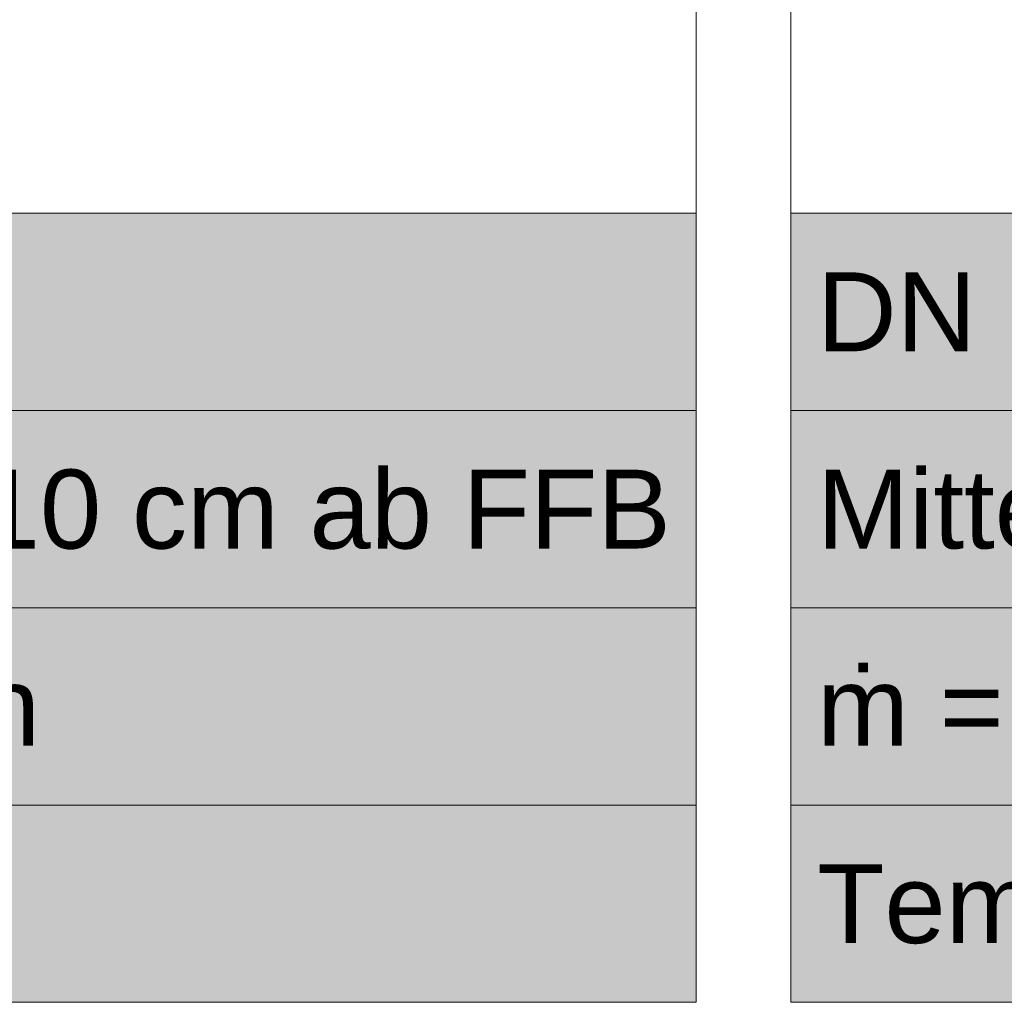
# Model space of a CAD drawing. Extents: x -297 to 573, y -46 to 548.
# Tile 156 of 188: x 137 to 162, y 415 to 440. Entities that reach past the tile are written whole.
import ezdxf

# ---------------------------------------------------------------- set-up
doc = ezdxf.new("R2010")
doc.units = 0
doc.layers.get('0').update_dxf_attribs({"lineweight": 35})
doc.layers.add('H_Ruecklauf_Beschriftung', color=5, linetype='Continuous', lineweight=18, true_color=0x0000ff)
doc.layers.add('H_Vorlauf_Beschriftung', color=1, linetype='Continuous', lineweight=18, true_color=0xff0000)
doc.styles.get("Standard").update_dxf_attribs({"font": 'arial.ttf'})

# ---------------------------------------------------------------- blocks, each defined once
blk = doc.blocks.new('Bauteilbeschriftung-A07ALD6G1N', base_point=(156.832, 415.312))
at = {"color": 0, "linetype": 'ByBlock', "lineweight": -2, "ltscale": 0.18}
blk.add_line((156.832, 435.312), (156.832, 447.733), dxfattribs=at)
at = {"color": 0, "lineweight": -2}
for p, q in [((156.832, 435.312), (192.685, 435.312)), ((156.832, 415.312), (156.832, 435.312)), ((156.832, 430.312), (192.685, 430.312)), ((156.832, 425.312), (192.685, 425.312)), ((156.832, 420.312), (192.685, 420.312)), ((192.685, 415.312), (156.832, 415.312))]:
    blk.add_line(p, q, dxfattribs=at)
at = {"color": 7, "linetype": 'ByBlock', "lineweight": -2, "ltscale": 0.18, "true_color": 0xffffff}
for points in [[(156.832, 415.312), (192.685, 415.312), (156.832, 435.312)], [(192.685, 415.312), (156.832, 435.312), (192.685, 435.312)]]:
    blk.add_solid(points, dxfattribs=at)
at = {"color": 0, "linetype": 'ByBlock', "lineweight": -2, "ltscale": 0.18, "char_height": 2, "attachment_point": 1}
for s, insert in [('{\\fArial;DN 20}', (157.498, 433.812)), ('{\\fArial;Mitte Bauteil = 5 cm ab FFB}', (157.498, 428.812)), ('{\\fArial;ṁ = 385.38 kg/h}', (157.498, 423.812)), ('{\\fArial;Temponox }', (157.498, 418.812))]:
    blk.add_mtext(s, dxfattribs=dict(at, insert=insert))
blk = doc.blocks.new('Bauteilbeschriftung-A07ALD701N', base_point=(117.024, 415.312))
at = {"color": 0, "linetype": 'ByBlock', "lineweight": -2, "ltscale": 0.18}
blk.add_line((154.432, 425.312), (154.432, 449.21), dxfattribs=at)
at = {"color": 0, "lineweight": -2}
for p, q in [((117.024, 435.312), (154.432, 435.312)), ((154.432, 435.312), (154.432, 415.312)), ((117.024, 430.312), (154.432, 430.312)), ((117.024, 425.312), (154.432, 425.312)), ((117.024, 420.312), (154.432, 420.312)), ((154.432, 415.312), (117.024, 415.312))]:
    blk.add_line(p, q, dxfattribs=at)
at = {"color": 7, "linetype": 'ByBlock', "lineweight": -2, "ltscale": 0.18, "true_color": 0xffffff}
for points in [[(117.024, 415.312), (154.432, 415.312), (117.024, 435.312)], [(154.432, 415.312), (117.024, 435.312), (154.432, 435.312)]]:
    blk.add_solid(points, dxfattribs=at)
at = {"color": 0, "linetype": 'ByBlock', "lineweight": -2, "ltscale": 0.18, "char_height": 2, "attachment_point": 1}
for s, insert in [('{\\fArial;Mitte Bauteil = 10 cm ab FFB}', (117.691, 428.812)), ('{\\fArial;ṁ = 385.38 kg/h}', (117.691, 423.812))]:
    blk.add_mtext(s, dxfattribs=dict(at, insert=insert))

msp = doc.modelspace()

# ---------------------------------------------------------------- block references
at = {"layer": 'H_Ruecklauf_Beschriftung', "ltscale": 0.18}
msp.add_blockref('Bauteilbeschriftung-A07ALD6G1N', (156.832, 415.312), dxfattribs=at)
at = {"layer": 'H_Vorlauf_Beschriftung', "ltscale": 0.18}
msp.add_blockref('Bauteilbeschriftung-A07ALD701N', (117.024, 415.312), dxfattribs=at)

doc.saveas('drawing.dxf')
